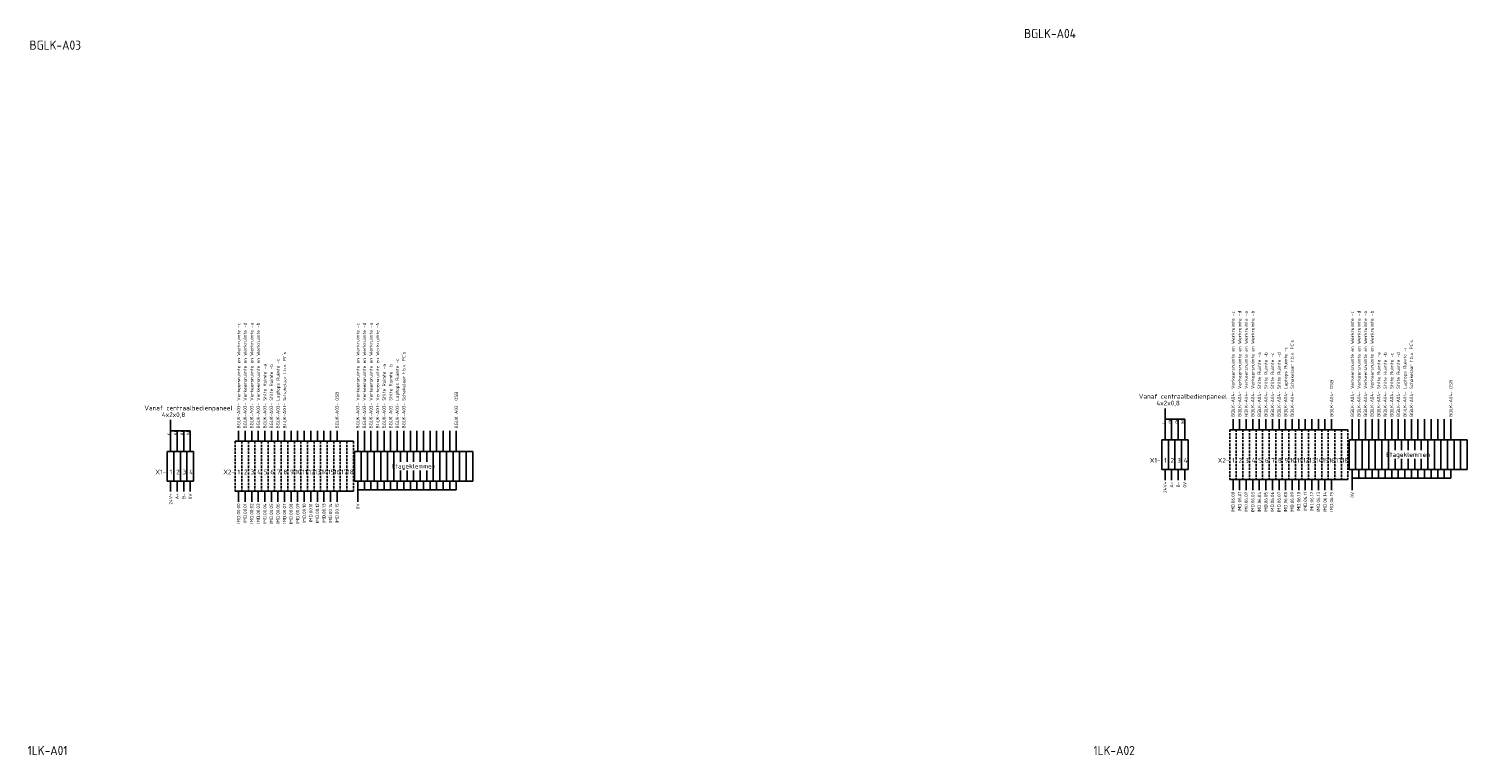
# Model space of a CAD drawing. Extents: x -1224 to 18134, y -20786 to 3554.
# Tile 18 of 88: x 3670 to 4451, y -7111 to -6717. Entities that reach past the tile are written whole.
import ezdxf
from ezdxf.enums import TextEntityAlignment as Align

# ---------------------------------------------------------------- set-up
doc = ezdxf.new("R2010")
doc.units = 0
doc.linetypes.add('HIDDEN2', pattern=[1.875, 1.25, -0.625])
doc.layers.add('EL$1----', color=3, linetype='CONTINUOUS')
doc.styles.add('BURO-018', font='ISO.shx', dxfattribs={"height": 1.8})
doc.styles.add('BURO-025', font='ISO.shx', dxfattribs={"height": 2.5})
doc.styles.add('BURO-050', font='ISO.shx', dxfattribs={"height": 5})

msp = doc.modelspace()

# ---------------------------------------------------------------- linework, layer by layer
at = {"layer": 'EL$1----', "color": 1}
for p, q in [((4286.88, -6940.02), (4286.88, -6922.96)), ((3746.66, -6946.33), (3746.66, -6929.27)), ((4297.58, -6928.81), (4286.88, -6928.81)), ((4290.44, -6940.02), (4290.44, -6928.81)), ((4294.01, -6940.02), (4294.01, -6928.81)), ((4297.58, -6940.02), (4297.58, -6928.81)), ((4323.79, -6934.55), (4323.79, -6928.81)), ((4327.35, -6934.55), (4327.35, -6928.81)), ((4330.92, -6934.55), (4330.92, -6928.81)), ((4334.49, -6934.55), (4334.49, -6928.81)), ((4338.06, -6934.55), (4338.06, -6928.81)), ((4341.62, -6934.55), (4341.62, -6928.81)), ((4345.19, -6934.55), (4345.19, -6928.81)), ((4348.76, -6934.55), (4348.76, -6928.81)), ((4352.32, -6934.55), (4352.32, -6928.81)), ((4355.89, -6934.55), (4355.89, -6928.81)), ((4359.46, -6934.55), (4359.46, -6928.81)), ((4363.03, -6934.55), (4363.03, -6928.81)), ((4366.59, -6934.55), (4366.59, -6928.81)), ((4370.16, -6934.55), (4370.16, -6928.81)), ((4373.73, -6934.55), (4373.73, -6928.81)), ((4377.29, -6934.55), (4377.29, -6928.81)), ((4388.58, -6940.02), (4388.58, -6928.81)), ((4392.15, -6940.02), (4392.15, -6928.81)), ((4395.72, -6940.02), (4395.72, -6928.81)), ((4399.28, -6940.02), (4399.28, -6928.81)), ((4402.85, -6940.02), (4402.85, -6928.81)), ((4406.42, -6940.02), (4406.42, -6928.81)), ((4409.98, -6940.02), (4409.98, -6928.81)), ((4413.55, -6940.02), (4413.55, -6928.81)), ((4417.12, -6940.02), (4417.12, -6928.81)), ((4420.69, -6940.02), (4420.69, -6928.81)), ((4424.25, -6940.02), (4424.25, -6928.81)), ((4427.82, -6940.02), (4427.82, -6928.81)), ((4431.39, -6940.02), (4431.39, -6928.81)), ((4434.95, -6940.02), (4434.95, -6928.81)), ((4438.52, -6940.02), (4438.52, -6928.81)), ((4442.09, -6940.02), (4442.09, -6928.81)), ((3757.36, -6935.12), (3746.66, -6935.12)), ((3750.22, -6946.33), (3750.22, -6935.12)), ((3753.79, -6946.33), (3753.79, -6935.12)), ((3757.36, -6946.33), (3757.36, -6935.12)), ((3783.57, -6940.86), (3783.57, -6935.12)), ((3787.13, -6940.86), (3787.13, -6935.12)), ((3790.7, -6940.86), (3790.7, -6935.12)), ((3794.27, -6940.86), (3794.27, -6935.12)), ((3797.84, -6940.86), (3797.84, -6935.12)), ((3801.4, -6940.86), (3801.4, -6935.12)), ((3804.97, -6940.86), (3804.97, -6935.12)), ((3808.54, -6940.86), (3808.54, -6935.12)), ((3812.1, -6940.86), (3812.1, -6935.12)), ((3815.67, -6940.86), (3815.67, -6935.12)), ((3819.24, -6940.86), (3819.24, -6935.12)), ((3822.81, -6940.86), (3822.81, -6935.12)), ((3826.37, -6940.86), (3826.37, -6935.12)), ((3829.94, -6940.86), (3829.94, -6935.12)), ((3833.51, -6940.86), (3833.51, -6935.12)), ((3837.07, -6940.86), (3837.07, -6935.12)), ((3848.36, -6946.33), (3848.36, -6935.12)), ((3851.93, -6946.33), (3851.93, -6935.12)), ((3855.5, -6946.33), (3855.5, -6935.12)), ((3859.06, -6946.33), (3859.06, -6935.12)), ((3862.63, -6946.33), (3862.63, -6935.12)), ((3866.2, -6946.33), (3866.2, -6935.12)), ((3869.76, -6946.33), (3869.76, -6935.12)), ((3873.33, -6946.33), (3873.33, -6935.12)), ((3876.9, -6946.33), (3876.9, -6935.12)), ((3880.47, -6946.33), (3880.47, -6935.12)), ((3884.03, -6946.33), (3884.03, -6935.12)), ((3887.6, -6946.33), (3887.6, -6935.12)), ((3891.17, -6946.33), (3891.17, -6935.12)), ((3894.73, -6946.33), (3894.73, -6935.12)), ((3898.3, -6946.33), (3898.3, -6935.12)), ((3901.87, -6946.33), (3901.87, -6935.12)), ((4286.88, -6956.17), (4286.88, -6961.91)), ((4290.44, -6956.17), (4290.44, -6961.91)), ((4294.01, -6956.17), (4294.01, -6961.91)), ((4297.58, -6956.17), (4297.58, -6961.91)), ((4323.79, -6961.64), (4323.79, -6967.38)), ((4327.35, -6961.64), (4327.35, -6967.38)), ((4330.92, -6961.64), (4330.92, -6967.38)), ((4334.49, -6961.64), (4334.49, -6967.38)), ((4338.06, -6961.64), (4338.06, -6967.38)), ((4341.62, -6961.64), (4341.62, -6967.38)), ((4345.19, -6961.64), (4345.19, -6967.38)), ((4348.76, -6961.64), (4348.76, -6967.38)), ((4352.32, -6961.64), (4352.32, -6967.38)), ((4355.89, -6961.64), (4355.89, -6967.38)), ((4359.46, -6961.64), (4359.46, -6967.38)), ((4363.03, -6961.64), (4363.03, -6967.38)), ((4366.59, -6961.64), (4366.59, -6967.38)), ((4370.16, -6961.64), (4370.16, -6967.38)), ((4373.73, -6961.64), (4373.73, -6967.38)), ((4377.29, -6961.64), (4377.29, -6967.38)), ((4388.58, -6956.17), (4388.58, -6967.38)), ((4392.15, -6960.94), (4388.58, -6960.94)), ((4392.15, -6956.17), (4392.15, -6960.94)), ((4395.72, -6960.94), (4392.15, -6960.94)), ((4395.72, -6956.17), (4395.72, -6960.94)), ((4399.28, -6960.94), (4395.72, -6960.94)), ((4399.28, -6956.17), (4399.28, -6960.94)), ((4402.85, -6960.94), (4399.28, -6960.94)), ((4402.85, -6956.17), (4402.85, -6960.94)), ((4406.42, -6960.94), (4402.85, -6960.94)), ((4406.42, -6956.17), (4406.42, -6960.94)), ((4409.98, -6960.94), (4406.42, -6960.94)), ((4409.98, -6956.17), (4409.98, -6960.94)), ((4413.55, -6960.94), (4409.98, -6960.94)), ((4413.55, -6956.17), (4413.55, -6960.94)), ((4417.12, -6960.94), (4413.55, -6960.94)), ((4417.12, -6956.17), (4417.12, -6960.94)), ((4420.69, -6960.94), (4417.12, -6960.94)), ((4420.69, -6956.17), (4420.69, -6960.94)), ((4424.25, -6960.94), (4420.69, -6960.94)), ((4424.25, -6956.17), (4424.25, -6960.94)), ((4427.82, -6960.94), (4424.25, -6960.94)), ((4427.82, -6956.17), (4427.82, -6960.94)), ((4431.39, -6960.94), (4427.82, -6960.94)), ((4431.39, -6956.17), (4431.39, -6960.94)), ((4434.95, -6960.94), (4431.39, -6960.94)), ((4434.95, -6956.17), (4434.95, -6960.94)), ((4438.52, -6960.94), (4434.95, -6960.94)), ((4438.52, -6956.17), (4438.52, -6960.94)), ((4442.09, -6960.94), (4438.52, -6960.94)), ((4442.09, -6956.17), (4442.09, -6960.94)), ((3746.66, -6962.48), (3746.66, -6968.22)), ((3750.22, -6962.48), (3750.22, -6968.22)), ((3753.79, -6962.48), (3753.79, -6968.22)), ((3757.36, -6962.48), (3757.36, -6968.22)), ((3783.57, -6967.95), (3783.57, -6973.69)), ((3787.13, -6967.95), (3787.13, -6973.69)), ((3790.7, -6967.95), (3790.7, -6973.69)), ((3794.27, -6967.95), (3794.27, -6973.69)), ((3797.84, -6967.95), (3797.84, -6973.69)), ((3801.4, -6967.95), (3801.4, -6973.69)), ((3804.97, -6967.95), (3804.97, -6973.69)), ((3808.54, -6967.95), (3808.54, -6973.69)), ((3812.1, -6967.95), (3812.1, -6973.69)), ((3815.67, -6967.95), (3815.67, -6973.69)), ((3819.24, -6967.95), (3819.24, -6973.69)), ((3822.81, -6967.95), (3822.81, -6973.69)), ((3826.37, -6967.95), (3826.37, -6973.69)), ((3829.94, -6967.95), (3829.94, -6973.69)), ((3833.51, -6967.95), (3833.51, -6973.69)), ((3837.07, -6967.95), (3837.07, -6973.69)), ((3848.36, -6962.48), (3848.36, -6973.69)), ((3851.93, -6967.25), (3848.36, -6967.25)), ((3851.93, -6962.48), (3851.93, -6967.25)), ((3855.5, -6967.25), (3851.93, -6967.25)), ((3855.5, -6962.48), (3855.5, -6967.25)), ((3859.06, -6967.25), (3855.5, -6967.25)), ((3859.06, -6962.48), (3859.06, -6967.25)), ((3862.63, -6967.25), (3859.06, -6967.25)), ((3862.63, -6962.48), (3862.63, -6967.25)), ((3866.2, -6967.25), (3862.63, -6967.25)), ((3866.2, -6962.48), (3866.2, -6967.25)), ((3869.76, -6967.25), (3866.2, -6967.25)), ((3869.76, -6962.48), (3869.76, -6967.25)), ((3873.33, -6967.25), (3869.76, -6967.25)), ((3873.33, -6962.48), (3873.33, -6967.25)), ((3876.9, -6967.25), (3873.33, -6967.25)), ((3876.9, -6962.48), (3876.9, -6967.25)), ((3880.47, -6967.25), (3876.9, -6967.25)), ((3880.47, -6962.48), (3880.47, -6967.25)), ((3884.03, -6967.25), (3880.47, -6967.25)), ((3884.03, -6962.48), (3884.03, -6967.25)), ((3887.6, -6967.25), (3884.03, -6967.25)), ((3887.6, -6962.48), (3887.6, -6967.25)), ((3891.17, -6967.25), (3887.6, -6967.25)), ((3891.17, -6962.48), (3891.17, -6967.25)), ((3894.73, -6967.25), (3891.17, -6967.25)), ((3894.73, -6962.48), (3894.73, -6967.25)), ((3898.3, -6967.25), (3894.73, -6967.25)), ((3898.3, -6962.48), (3898.3, -6967.25)), ((3901.87, -6967.25), (3898.3, -6967.25)), ((3901.87, -6962.48), (3901.87, -6967.25))]:
    msp.add_line(p, q, dxfattribs=at)
at = {"layer": 'EL$1----', "color": 1, "linetype": 'Continuous'}
for p, q in [((4322, -6934.55), (4325.57, -6934.55)), ((4325.57, -6934.55), (4329.14, -6934.55)), ((4329.14, -6934.55), (4332.7, -6934.55)), ((4332.7, -6934.55), (4336.27, -6934.55)), ((4336.27, -6934.55), (4339.84, -6934.55)), ((4339.84, -6934.55), (4343.41, -6934.55)), ((4343.41, -6934.55), (4346.97, -6934.55)), ((4346.97, -6934.55), (4350.54, -6934.55)), ((4350.54, -6934.55), (4354.11, -6934.55)), ((4354.11, -6934.55), (4357.67, -6934.55)), ((4357.67, -6934.55), (4361.24, -6934.55)), ((4361.24, -6934.55), (4364.81, -6934.55)), ((4364.81, -6934.55), (4368.38, -6934.55)), ((4368.38, -6934.55), (4371.94, -6934.55)), ((4371.94, -6934.55), (4375.51, -6934.55)), ((4375.51, -6934.55), (4379.08, -6934.55)), ((4379.08, -6934.55), (4382.64, -6934.55)), ((4382.64, -6934.55), (4386.21, -6934.55)), ((3781.78, -6940.86), (3785.35, -6940.86)), ((3785.35, -6940.86), (3788.92, -6940.86)), ((3788.92, -6940.86), (3792.48, -6940.86)), ((3792.48, -6940.86), (3796.05, -6940.86)), ((3796.05, -6940.86), (3799.62, -6940.86)), ((3799.62, -6940.86), (3803.19, -6940.86)), ((3803.19, -6940.86), (3806.75, -6940.86)), ((3806.75, -6940.86), (3810.32, -6940.86)), ((3810.32, -6940.86), (3813.89, -6940.86)), ((3813.89, -6940.86), (3817.45, -6940.86)), ((3817.45, -6940.86), (3821.02, -6940.86)), ((3821.02, -6940.86), (3824.59, -6940.86)), ((3824.59, -6940.86), (3828.16, -6940.86)), ((3828.16, -6940.86), (3831.72, -6940.86)), ((3831.72, -6940.86), (3835.29, -6940.86)), ((3835.29, -6940.86), (3838.86, -6940.86)), ((3838.86, -6940.86), (3842.42, -6940.86)), ((3842.42, -6940.86), (3845.99, -6940.86)), ((4325.57, -6961.64), (4322, -6961.64)), ((4329.14, -6961.64), (4325.57, -6961.64)), ((4332.7, -6961.64), (4329.14, -6961.64)), ((4336.27, -6961.64), (4332.7, -6961.64)), ((4339.84, -6961.64), (4336.27, -6961.64)), ((4343.41, -6961.64), (4339.84, -6961.64)), ((4346.97, -6961.64), (4343.41, -6961.64)), ((4350.54, -6961.64), (4346.97, -6961.64)), ((4354.11, -6961.64), (4350.54, -6961.64)), ((4357.67, -6961.64), (4354.11, -6961.64)), ((4361.24, -6961.64), (4357.67, -6961.64)), ((4364.81, -6961.64), (4361.24, -6961.64)), ((4368.38, -6961.64), (4364.81, -6961.64)), ((4371.94, -6961.64), (4368.38, -6961.64)), ((4375.51, -6961.64), (4371.94, -6961.64)), ((4379.08, -6961.64), (4375.51, -6961.64)), ((4382.64, -6961.64), (4379.08, -6961.64)), ((4386.21, -6961.64), (4382.64, -6961.64)), ((3785.35, -6967.95), (3781.78, -6967.95)), ((3788.92, -6967.95), (3785.35, -6967.95)), ((3792.48, -6967.95), (3788.92, -6967.95)), ((3796.05, -6967.95), (3792.48, -6967.95)), ((3799.62, -6967.95), (3796.05, -6967.95)), ((3803.19, -6967.95), (3799.62, -6967.95)), ((3806.75, -6967.95), (3803.19, -6967.95)), ((3810.32, -6967.95), (3806.75, -6967.95)), ((3813.89, -6967.95), (3810.32, -6967.95)), ((3817.45, -6967.95), (3813.89, -6967.95)), ((3821.02, -6967.95), (3817.45, -6967.95)), ((3824.59, -6967.95), (3821.02, -6967.95)), ((3828.16, -6967.95), (3824.59, -6967.95)), ((3831.72, -6967.95), (3828.16, -6967.95)), ((3835.29, -6967.95), (3831.72, -6967.95)), ((3838.86, -6967.95), (3835.29, -6967.95)), ((3842.42, -6967.95), (3838.86, -6967.95)), ((3845.99, -6967.95), (3842.42, -6967.95))]:
    msp.add_line(p, q, dxfattribs=at)
at = {"layer": 'EL$1----', "color": 1, "linetype": 'HIDDEN2'}
for p, q in [((4322, -6934.55), (4322, -6961.64)), ((4325.57, -6934.55), (4325.57, -6961.64)), ((4325.57, -6934.55), (4325.57, -6961.64)), ((4329.14, -6934.55), (4329.14, -6961.64)), ((4329.14, -6934.55), (4329.14, -6961.64)), ((4332.7, -6934.55), (4332.7, -6961.64)), ((4332.7, -6934.55), (4332.7, -6961.64)), ((4336.27, -6934.55), (4336.27, -6961.64)), ((4336.27, -6934.55), (4336.27, -6961.64)), ((4339.84, -6934.55), (4339.84, -6961.64)), ((4339.84, -6934.55), (4339.84, -6961.64)), ((4343.41, -6934.55), (4343.41, -6961.64)), ((4343.41, -6934.55), (4343.41, -6961.64)), ((4346.97, -6934.55), (4346.97, -6961.64)), ((4346.97, -6934.55), (4346.97, -6961.64)), ((4350.54, -6934.55), (4350.54, -6961.64)), ((4350.54, -6934.55), (4350.54, -6961.64)), ((4354.11, -6934.55), (4354.11, -6961.64)), ((4354.11, -6934.55), (4354.11, -6961.64)), ((4357.67, -6934.55), (4357.67, -6961.64)), ((4357.67, -6934.55), (4357.67, -6961.64)), ((4361.24, -6934.55), (4361.24, -6961.64)), ((4361.24, -6934.55), (4361.24, -6961.64)), ((4364.81, -6934.55), (4364.81, -6961.64)), ((4364.81, -6934.55), (4364.81, -6961.64)), ((4368.38, -6934.55), (4368.38, -6961.64)), ((4368.38, -6934.55), (4368.38, -6961.64)), ((4371.94, -6934.55), (4371.94, -6961.64)), ((4371.94, -6934.55), (4371.94, -6961.64)), ((4375.51, -6934.55), (4375.51, -6961.64)), ((4375.51, -6934.55), (4375.51, -6961.64)), ((4379.08, -6934.55), (4379.08, -6961.64)), ((4379.08, -6934.55), (4379.08, -6961.64)), ((4379.08, -6934.55), (4379.08, -6961.64)), ((4379.08, -6934.55), (4379.08, -6961.64)), ((4382.64, -6934.55), (4382.64, -6961.64)), ((4382.64, -6934.55), (4382.64, -6961.64)), ((4386.21, -6934.55), (4386.21, -6961.64)), ((3781.78, -6940.86), (3781.78, -6967.95)), ((3785.35, -6940.86), (3785.35, -6967.95)), ((3785.35, -6940.86), (3785.35, -6967.95)), ((3788.92, -6940.86), (3788.92, -6967.95)), ((3788.92, -6940.86), (3788.92, -6967.95)), ((3792.48, -6940.86), (3792.48, -6967.95)), ((3792.48, -6940.86), (3792.48, -6967.95)), ((3796.05, -6940.86), (3796.05, -6967.95)), ((3796.05, -6940.86), (3796.05, -6967.95)), ((3799.62, -6940.86), (3799.62, -6967.95)), ((3799.62, -6940.86), (3799.62, -6967.95)), ((3803.19, -6940.86), (3803.19, -6967.95)), ((3803.19, -6940.86), (3803.19, -6967.95)), ((3806.75, -6940.86), (3806.75, -6967.95)), ((3806.75, -6940.86), (3806.75, -6967.95)), ((3810.32, -6940.86), (3810.32, -6967.95)), ((3810.32, -6940.86), (3810.32, -6967.95)), ((3813.89, -6940.86), (3813.89, -6967.95)), ((3813.89, -6940.86), (3813.89, -6967.95)), ((3817.45, -6940.86), (3817.45, -6967.95)), ((3817.45, -6940.86), (3817.45, -6967.95)), ((3821.02, -6940.86), (3821.02, -6967.95)), ((3821.02, -6940.86), (3821.02, -6967.95)), ((3824.59, -6940.86), (3824.59, -6967.95)), ((3824.59, -6940.86), (3824.59, -6967.95)), ((3828.16, -6940.86), (3828.16, -6967.95)), ((3828.16, -6940.86), (3828.16, -6967.95)), ((3831.72, -6940.86), (3831.72, -6967.95)), ((3831.72, -6940.86), (3831.72, -6967.95)), ((3835.29, -6940.86), (3835.29, -6967.95)), ((3835.29, -6940.86), (3835.29, -6967.95)), ((3838.86, -6940.86), (3838.86, -6967.95)), ((3838.86, -6940.86), (3838.86, -6967.95)), ((3838.86, -6940.86), (3838.86, -6967.95)), ((3838.86, -6940.86), (3838.86, -6967.95)), ((3842.42, -6940.86), (3842.42, -6967.95)), ((3842.42, -6940.86), (3842.42, -6967.95)), ((3845.99, -6940.86), (3845.99, -6967.95))]:
    msp.add_line(p, q, dxfattribs=at)
at = {"layer": 'EL$1----'}
for p, q in [((3744.87, -6946.33), (3748.44, -6946.33)), ((3744.87, -6946.33), (3744.87, -6962.48)), ((3748.44, -6946.33), (3748.44, -6962.48)), ((3748.44, -6946.33), (3752.01, -6946.33)), ((3748.44, -6946.33), (3748.44, -6962.48)), ((3752.01, -6946.33), (3752.01, -6962.48)), ((3752.01, -6946.33), (3755.57, -6946.33)), ((3752.01, -6946.33), (3752.01, -6962.48)), ((3755.57, -6946.33), (3755.57, -6962.48)), ((3755.57, -6946.33), (3759.14, -6946.33)), ((3755.57, -6946.33), (3755.57, -6962.48)), ((3759.14, -6946.33), (3759.14, -6962.48)), ((3759.14, -6946.33), (3759.14, -6962.48)), ((3759.14, -6946.33), (3759.14, -6962.48)), ((3759.14, -6946.33), (3759.14, -6962.48)), ((3846.58, -6946.33), (3850.14, -6946.33)), ((3846.58, -6946.33), (3846.58, -6962.48)), ((3850.14, -6946.33), (3850.14, -6962.48)), ((3850.14, -6946.33), (3853.71, -6946.33)), ((3850.14, -6946.33), (3850.14, -6962.48)), ((3853.71, -6946.33), (3853.71, -6962.48)), ((3853.71, -6946.33), (3857.28, -6946.33)), ((3853.71, -6946.33), (3853.71, -6962.48)), ((3857.28, -6946.33), (3857.28, -6962.48)), ((3857.28, -6946.33), (3860.85, -6946.33)), ((3860.85, -6946.33), (3860.85, -6962.48)), ((3860.85, -6946.33), (3864.41, -6946.33)), ((3860.85, -6946.33), (3860.85, -6962.48)), ((3864.41, -6946.33), (3864.41, -6962.48)), ((3864.41, -6946.33), (3867.98, -6946.33)), ((3864.41, -6946.33), (3864.41, -6962.48)), ((3867.98, -6946.33), (3867.98, -6962.48)), ((3867.98, -6946.33), (3871.55, -6946.33)), ((3867.98, -6946.33), (3867.98, -6962.48)), ((3871.55, -6946.33), (3871.55, -6952.06)), ((3871.55, -6946.33), (3875.11, -6946.33)), ((3871.55, -6946.33), (3871.55, -6952.06)), ((3875.11, -6946.33), (3875.11, -6952.06)), ((3875.11, -6946.33), (3878.68, -6946.33)), ((3875.11, -6946.33), (3875.11, -6952.06)), ((3878.68, -6946.33), (3878.68, -6952.06)), ((3878.68, -6946.33), (3882.25, -6946.33)), ((3878.68, -6946.33), (3878.68, -6952.06)), ((3882.25, -6946.33), (3882.25, -6952.06)), ((3882.25, -6946.33), (3882.25, -6952.06)), ((3882.25, -6946.33), (3885.82, -6946.33)), ((3885.82, -6946.33), (3885.82, -6952.06)), ((3885.82, -6946.33), (3889.38, -6946.33)), ((3885.82, -6946.33), (3885.82, -6952.06)), ((3889.38, -6946.33), (3889.38, -6962.48)), ((3889.38, -6946.33), (3892.95, -6946.33)), ((3889.38, -6946.33), (3889.38, -6962.48)), ((3892.95, -6946.33), (3892.95, -6962.48)), ((3892.95, -6946.33), (3896.52, -6946.33)), ((3892.95, -6946.33), (3892.95, -6962.48)), ((3896.52, -6946.33), (3896.52, -6962.48)), ((3896.52, -6946.33), (3900.08, -6946.33)), ((3896.52, -6946.33), (3896.52, -6962.48)), ((3900.08, -6946.33), (3900.08, -6962.48)), ((3900.08, -6946.33), (3903.65, -6946.33)), ((3900.08, -6946.33), (3900.08, -6962.48)), ((3903.65, -6946.33), (3903.65, -6962.48)), ((3903.65, -6946.33), (3903.65, -6962.48)), ((3903.65, -6946.33), (3903.65, -6962.48)), ((3903.65, -6946.33), (3907.22, -6946.33)), ((3903.65, -6946.33), (3903.65, -6962.48)), ((3907.22, -6946.33), (3907.22, -6962.48)), ((3907.22, -6946.33), (3910.79, -6946.33)), ((3907.22, -6946.33), (3907.22, -6962.48)), ((3910.79, -6946.33), (3910.79, -6962.48)), ((3910.79, -6946.33), (3910.79, -6962.48)), ((4285.09, -6940.02), (4288.66, -6940.02)), ((4285.09, -6940.02), (4285.09, -6956.17)), ((4288.66, -6940.02), (4288.66, -6956.17)), ((4288.66, -6940.02), (4292.23, -6940.02)), ((4288.66, -6940.02), (4288.66, -6956.17)), ((4292.23, -6940.02), (4292.23, -6956.17)), ((4292.23, -6940.02), (4295.79, -6940.02)), ((4292.23, -6940.02), (4292.23, -6956.17)), ((4295.79, -6940.02), (4295.79, -6956.17)), ((4295.79, -6940.02), (4299.36, -6940.02)), ((4295.79, -6940.02), (4295.79, -6956.17)), ((4299.36, -6940.02), (4299.36, -6956.17)), ((4299.36, -6940.02), (4299.36, -6956.17)), ((4299.36, -6940.02), (4299.36, -6956.17)), ((4299.36, -6940.02), (4299.36, -6956.17)), ((4386.8, -6940.02), (4390.36, -6940.02)), ((4386.8, -6940.02), (4386.8, -6956.17)), ((4390.36, -6940.02), (4390.36, -6956.17)), ((4390.36, -6940.02), (4393.93, -6940.02)), ((4390.36, -6940.02), (4390.36, -6956.17)), ((4393.93, -6940.02), (4393.93, -6956.17)), ((4393.93, -6940.02), (4397.5, -6940.02)), ((4393.93, -6940.02), (4393.93, -6956.17)), ((4397.5, -6940.02), (4397.5, -6956.17)), ((4397.5, -6940.02), (4401.07, -6940.02)), ((4401.07, -6940.02), (4401.07, -6956.17)), ((4401.07, -6940.02), (4404.63, -6940.02)), ((4401.07, -6940.02), (4401.07, -6956.17)), ((4404.63, -6940.02), (4404.63, -6956.17)), ((4404.63, -6940.02), (4408.2, -6940.02)), ((4404.63, -6940.02), (4404.63, -6956.17)), ((4408.2, -6940.02), (4408.2, -6956.17)), ((4408.2, -6940.02), (4411.77, -6940.02)), ((4408.2, -6940.02), (4408.2, -6956.17)), ((4411.77, -6940.02), (4411.77, -6945.75)), ((4411.77, -6940.02), (4415.33, -6940.02)), ((4411.77, -6940.02), (4411.77, -6945.75)), ((4415.33, -6940.02), (4415.33, -6945.75)), ((4415.33, -6940.02), (4418.9, -6940.02)), ((4415.33, -6940.02), (4415.33, -6945.75)), ((4418.9, -6940.02), (4418.9, -6945.75)), ((4418.9, -6940.02), (4422.47, -6940.02)), ((4418.9, -6940.02), (4418.9, -6945.75)), ((4422.47, -6940.02), (4422.47, -6945.75)), ((4422.47, -6940.02), (4422.47, -6945.75)), ((4422.47, -6940.02), (4426.04, -6940.02)), ((4426.04, -6940.02), (4426.04, -6945.75)), ((4426.04, -6940.02), (4429.6, -6940.02)), ((4426.04, -6940.02), (4426.04, -6945.75)), ((4429.6, -6940.02), (4429.6, -6956.17)), ((4429.6, -6940.02), (4433.17, -6940.02)), ((4429.6, -6940.02), (4429.6, -6956.17)), ((4433.17, -6940.02), (4433.17, -6956.17)), ((4433.17, -6940.02), (4436.74, -6940.02)), ((4433.17, -6940.02), (4433.17, -6956.17)), ((4436.74, -6940.02), (4436.74, -6956.17)), ((4436.74, -6940.02), (4440.3, -6940.02)), ((4436.74, -6940.02), (4436.74, -6956.17)), ((4440.3, -6940.02), (4440.3, -6956.17)), ((4440.3, -6940.02), (4443.87, -6940.02)), ((4440.3, -6940.02), (4440.3, -6956.17)), ((4443.87, -6940.02), (4443.87, -6956.17)), ((4443.87, -6940.02), (4443.87, -6956.17)), ((4443.87, -6940.02), (4443.87, -6956.17)), ((4443.87, -6940.02), (4447.44, -6940.02)), ((4443.87, -6940.02), (4443.87, -6956.17)), ((4447.44, -6940.02), (4447.44, -6956.17)), ((4447.44, -6940.02), (4451.01, -6940.02)), ((4447.44, -6940.02), (4447.44, -6956.17)), ((4451.01, -6940.02), (4451.01, -6956.17)), ((4451.01, -6940.02), (4451.01, -6956.17)), ((4411.77, -6950.44), (4411.77, -6956.17)), ((4411.77, -6950.44), (4411.77, -6956.17)), ((4415.33, -6950.44), (4415.33, -6956.17)), ((4415.33, -6950.44), (4415.33, -6956.17)), ((4418.9, -6950.44), (4418.9, -6956.17)), ((4418.9, -6950.44), (4418.9, -6956.17)), ((4422.47, -6950.44), (4422.47, -6956.17)), ((4422.47, -6950.44), (4422.47, -6956.17)), ((4426.04, -6950.44), (4426.04, -6956.17)), ((4426.04, -6950.44), (4426.04, -6956.17)), ((3871.55, -6956.75), (3871.55, -6962.48)), ((3871.55, -6956.75), (3871.55, -6962.48)), ((3875.11, -6956.75), (3875.11, -6962.48)), ((3875.11, -6956.75), (3875.11, -6962.48)), ((3878.68, -6956.75), (3878.68, -6962.48)), ((3878.68, -6956.75), (3878.68, -6962.48)), ((3882.25, -6956.75), (3882.25, -6962.48)), ((3882.25, -6956.75), (3882.25, -6962.48)), ((3885.82, -6956.75), (3885.82, -6962.48)), ((3885.82, -6956.75), (3885.82, -6962.48)), ((4288.66, -6956.17), (4285.09, -6956.17)), ((4292.23, -6956.17), (4288.66, -6956.17)), ((4295.79, -6956.17), (4292.23, -6956.17)), ((4299.36, -6956.17), (4295.79, -6956.17)), ((4390.36, -6956.17), (4386.8, -6956.17)), ((4393.93, -6956.17), (4390.36, -6956.17)), ((4397.5, -6956.17), (4393.93, -6956.17)), ((4401.07, -6956.17), (4397.5, -6956.17)), ((4404.63, -6956.17), (4401.07, -6956.17)), ((4408.2, -6956.17), (4404.63, -6956.17)), ((4411.77, -6956.17), (4408.2, -6956.17)), ((4415.33, -6956.17), (4411.77, -6956.17)), ((4418.9, -6956.17), (4415.33, -6956.17)), ((4422.47, -6956.17), (4418.9, -6956.17)), ((4426.04, -6956.17), (4422.47, -6956.17)), ((4429.6, -6956.17), (4426.04, -6956.17)), ((4433.17, -6956.17), (4429.6, -6956.17)), ((4436.74, -6956.17), (4433.17, -6956.17)), ((4440.3, -6956.17), (4436.74, -6956.17)), ((4443.87, -6956.17), (4440.3, -6956.17)), ((4447.44, -6956.17), (4443.87, -6956.17)), ((4451.01, -6956.17), (4447.44, -6956.17)), ((3748.44, -6962.48), (3744.87, -6962.48)), ((3752.01, -6962.48), (3748.44, -6962.48)), ((3755.57, -6962.48), (3752.01, -6962.48)), ((3759.14, -6962.48), (3755.57, -6962.48)), ((3850.14, -6962.48), (3846.58, -6962.48)), ((3853.71, -6962.48), (3850.14, -6962.48)), ((3857.28, -6962.48), (3853.71, -6962.48)), ((3860.85, -6962.48), (3857.28, -6962.48)), ((3864.41, -6962.48), (3860.85, -6962.48)), ((3867.98, -6962.48), (3864.41, -6962.48)), ((3871.55, -6962.48), (3867.98, -6962.48)), ((3875.11, -6962.48), (3871.55, -6962.48)), ((3878.68, -6962.48), (3875.11, -6962.48)), ((3882.25, -6962.48), (3878.68, -6962.48)), ((3885.82, -6962.48), (3882.25, -6962.48)), ((3889.38, -6962.48), (3885.82, -6962.48)), ((3892.95, -6962.48), (3889.38, -6962.48)), ((3896.52, -6962.48), (3892.95, -6962.48)), ((3900.08, -6962.48), (3896.52, -6962.48)), ((3903.65, -6962.48), (3900.08, -6962.48)), ((3907.22, -6962.48), (3903.65, -6962.48)), ((3910.79, -6962.48), (3907.22, -6962.48))]:
    msp.add_line(p, q, dxfattribs=at)

# ---------------------------------------------------------------- texts
at = {"layer": 'EL$1----', "color": 2, "style": 'BURO-050'}
for s, p in [('BGLK-A04', (4210.29, -6721.83)), ('BGLK-A03', (3670.07, -6728.14)), ('1LK-A01', (3669.02, -7111.33)), ('1LK-A02', (4248.01, -7111.33))]:
    msp.add_text(s, height=5, dxfattribs=at).set_placement(p)
at = {"layer": 'EL$1----', "color": 1, "style": 'BURO-018'}
for s, p in [('BGLK-A03- Verkeersruimte en Werkruimte -c', (3783.57, -6933.9)), ('BGLK-A03- Verkeersruimte en Werkruimte -d', (3787.13, -6933.9)), ('BGLK-A03- Verkeersruimte en Werkruimte -a', (3790.7, -6933.9)), ('BGLK-A03- Verkeersruimte en Werkruimte -b', (3794.27, -6933.9)), ('BGLK-A03- Verkeersruimte en Werkruimte -c', (3848.36, -6933.9)), ('BGLK-A03- Verkeersruimte en Werkruimte -d', (3851.93, -6933.9)), ('BGLK-A03- Verkeersruimte en Werkruimte -a', (3855.5, -6933.9)), ('BGLK-A03- Verkeersruimte en Werkruimte -b', (3859.06, -6933.9)), ('BGLK-A04- Verkeersruimte en Werkruimte -c', (4323.79, -6927.59)), ('BGLK-A04- Verkeersruimte en Werkruimte -d', (4327.35, -6927.59)), ('BGLK-A04- Verkeersruimte en Werkruimte -a', (4330.92, -6927.59)), ('BGLK-A04- Verkeersruimte en Werkruimte -b', (4334.49, -6927.59)), ('BGLK-A04- Verkeersruimte en Werkruimte -c', (4388.58, -6927.59)), ('BGLK-A04- Verkeersruimte en Werkruimte -d', (4392.15, -6927.59)), ('BGLK-A04- Verkeersruimte en Werkruimte -a', (4395.72, -6927.59)), ('BGLK-A04- Verkeersruimte en Werkruimte -b', (4399.28, -6927.59)), ("BGLK-A04- Schakelaar t.b.v. PC's", (4355.89, -6927.59)), ("BGLK-A04- Schakelaar t.b.v. PC's", (4420.69, -6927.59)), ("BGLK-A03- Schakelaar t.b.v. PC's", (3808.54, -6933.9)), ("BGLK-A03- Schakelaar t.b.v. PC's", (3873.33, -6933.9)), ('BGLK-A04- Stilte Ruimte -a', (4338.06, -6927.59)), ('BGLK-A04- Stilte Ruimte -b', (4341.62, -6927.59)), ('BGLK-A04- Stilte Ruimte -c', (4345.19, -6927.59)), ('BGLK-A04- Stilte Ruimte -d', (4348.76, -6927.59)), ('BGLK-A04- Laptops Ruimte -c', (4352.32, -6927.59)), ('BGLK-A04- Stilte Ruimte -a', (4402.85, -6927.59)), ('BGLK-A04- Stilte Ruimte -b', (4406.42, -6927.59)), ('BGLK-A04- Stilte Ruimte -c', (4409.98, -6927.59)), ('BGLK-A04- Stilte Ruimte -d', (4413.55, -6927.59)), ('BGLK-A04- Laptops Ruimte -c', (4417.12, -6927.59)), ('BGLK-A03- Stilte Ruimte -a', (3797.84, -6933.9)), ('BGLK-A03- Stilte Ruimte -b', (3801.4, -6933.9)), ('BGLK-A03- Laptops Ruimte -c', (3804.97, -6933.9)), ('BGLK-A03- Stilte Ruimte -a', (3862.63, -6933.9)), ('BGLK-A03- Stilte Ruimte -b', (3866.2, -6933.9)), ('BGLK-A03- Laptops Ruimte -c', (3869.76, -6933.9)), ('BGLK-A04- OSB', (4377.29, -6927.59)), ('BGLK-A04- OSB', (4442.09, -6927.59)), ('BGLK-A03- OSB', (3837.07, -6933.9)), ('BGLK-A03- OSB', (3901.87, -6933.9))]:
    msp.add_text(s, height=1.8, rotation=90, dxfattribs=at).set_placement(p, align=Align.MIDDLE_LEFT)
at = {"layer": 'EL$1----', "color": 1, "style": 'BURO-025'}
for s, p in [('Vanaf centraalbedienpaneel', (4272.62, -6917.72)), ('Vanaf centraalbedienpaneel', (3732.4, -6924.02)), ('4x2x0,8', (4282.15, -6921.33)), ('4x2x0,8', (3741.93, -6927.64)), ('X1-', (4278.61, -6952.47)), ('1', (4286.32, -6952.47)), ('2', (4289.88, -6952.47)), ('3', (4293.45, -6952.47)), ('4', (4297.02, -6952.47)), ('X2-', (4315.52, -6952.47)), ('1', (4323.23, -6952.47)), ('2', (4326.79, -6952.47)), ('3', (4330.36, -6952.47)), ('4', (4333.93, -6952.47)), ('5', (4337.49, -6952.47)), ('6', (4341.06, -6952.47)), ('7', (4344.63, -6952.47)), ('8', (4348.2, -6952.47)), ('9', (4351.76, -6952.47)), ('10', (4354.65, -6952.47)), ('11', (4358.39, -6952.47)), ('12', (4361.83, -6952.47)), ('13', (4365.14, -6952.47)), ('14', (4368.83, -6952.47)), ('15', (4372.4, -6952.47)), ('16', (4375.74, -6952.47)), ('17', (4379.53, -6952.47)), ('18', (4382.87, -6952.47)), ('X1-', (3738.39, -6958.78)), ('1', (3746.09, -6958.78)), ('2', (3749.66, -6958.78)), ('3', (3753.23, -6958.78)), ('4', (3756.8, -6958.78)), ('X2-', (3775.3, -6958.78)), ('1', (3783.01, -6958.78)), ('2', (3786.57, -6958.78)), ('3', (3790.14, -6958.78)), ('4', (3793.71, -6958.78)), ('5', (3797.27, -6958.78)), ('6', (3800.84, -6958.78)), ('7', (3804.41, -6958.78)), ('8', (3807.98, -6958.78)), ('9', (3811.54, -6958.78)), ('10', (3814.43, -6958.78)), ('11', (3818.17, -6958.78)), ('12', (3821.6, -6958.78)), ('13', (3824.92, -6958.78)), ('14', (3828.61, -6958.78)), ('15', (3832.18, -6958.78)), ('16', (3835.51, -6958.78)), ('17', (3839.31, -6958.78)), ('18', (3842.65, -6958.78))]:
    msp.add_text(s, height=2.5, dxfattribs=at).set_placement(p)
at = {"layer": 'EL$1----', "color": 2, "style": 'BURO-018'}
for s, p in [('r', (4286.56, -6931.23)), ('gr', (4290.12, -6931.23)), ('ge', (4293.69, -6931.23)), ('bl', (4297.26, -6931.23)), ('r', (3746.34, -6937.54)), ('gr', (3749.9, -6937.54)), ('ge', (3753.47, -6937.54)), ('bl', (3757.04, -6937.54))]:
    msp.add_text(s, height=1.8, rotation=90, dxfattribs=at).set_placement(p)
at = {"layer": 'EL$1----', "color": 1, "style": 'BURO-025'}
for p in [(3878.68, -6954.4), (4418.9, -6948.1)]:
    msp.add_text('Etageklemmen', height=2.5, dxfattribs=at).set_placement(p, align=Align.MIDDLE_CENTER)
at = {"layer": 'EL$1----', "color": 1, "style": 'BURO-018'}
for s, p in [('24V+', (3746.66, -6969.15)), ('A+', (3750.22, -6969.15)), ('B-', (3753.79, -6969.15)), ('0V', (3757.36, -6969.15)), ('24V+', (4286.88, -6962.85)), ('A+', (4290.44, -6962.85)), ('B-', (4294.01, -6962.85)), ('0V', (4297.58, -6962.85)), ('IMD.06.00', (4323.79, -6968.32)), ('IMD.06.01', (4327.35, -6968.32)), ('IMD.06.02', (4330.92, -6968.32)), ('IMD.06.03', (4334.49, -6968.32)), ('IMD.06.04', (4338.06, -6968.32)), ('IMD.06.05', (4341.62, -6968.32)), ('IMD.06.06', (4345.19, -6968.32)), ('IMD.06.07', (4348.76, -6968.32)), ('IMD.06.08', (4352.32, -6968.32)), ('IMD.06.09', (4355.89, -6968.32)), ('IMD.06.10', (4359.46, -6968.32)), ('IMD.06.11', (4363.03, -6968.32)), ('IMD.06.12', (4366.59, -6968.32)), ('IMD.06.13', (4370.16, -6968.32)), ('IMD.06.14', (4373.73, -6968.32)), ('IMD.06.15', (4377.29, -6968.32)), ('0V', (4388.58, -6968.32)), ('IMD.00.00', (3783.57, -6974.62)), ('IMD.00.01', (3787.13, -6974.62)), ('IMD.00.02', (3790.7, -6974.62)), ('IMD.00.03', (3794.27, -6974.62)), ('IMD.00.04', (3797.84, -6974.62)), ('IMD.00.05', (3801.4, -6974.62)), ('IMD.00.06', (3804.97, -6974.62)), ('IMD.00.07', (3808.54, -6974.62)), ('IMD.00.08', (3812.1, -6974.62)), ('IMD.00.09', (3815.67, -6974.62)), ('IMD.00.10', (3819.24, -6974.62)), ('IMD.00.11', (3822.81, -6974.62)), ('IMD.00.12', (3826.37, -6974.62)), ('IMD.00.13', (3829.94, -6974.62)), ('IMD.00.14', (3833.51, -6974.62)), ('IMD.00.15', (3837.07, -6974.62)), ('0V', (3848.36, -6974.62))]:
    msp.add_text(s, height=1.8, rotation=90, dxfattribs=at).set_placement(p, align=Align.MIDDLE_RIGHT)

doc.saveas('drawing.dxf')
